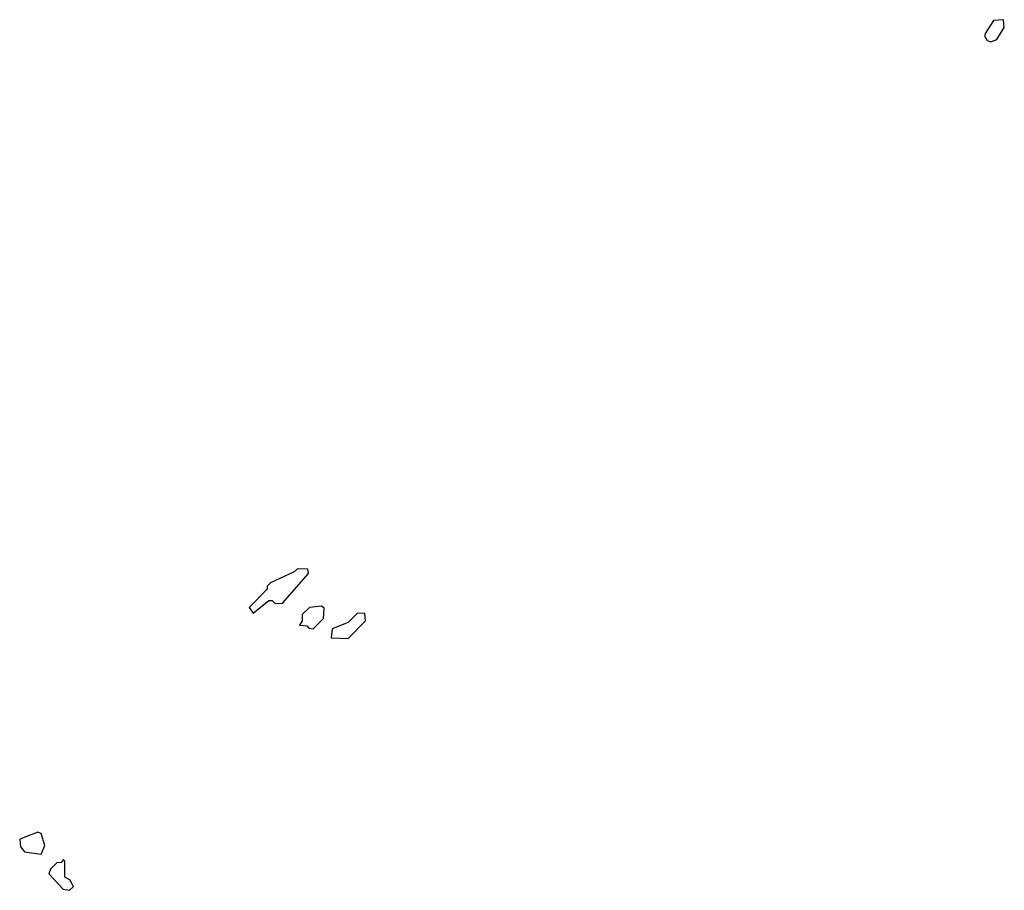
# Model space of a CAD drawing. Extents: x 2219101 to 2444320, y 201258 to 358766.
# Tile 166 of 256: x 2276268 to 2279379, y 344873 to 347626. Entities that reach past the tile are written whole.
import ezdxf

# ---------------------------------------------------------------- set-up
doc = ezdxf.new("R2010")
doc.units = 0

msp = doc.modelspace()

# ---------------------------------------------------------------- linework, layer by layer
at = {"layer": '0CON10XD'}
for points in [[(2279336.4, 347556.4), (2279355, 347563.8), (2279378.8, 347601.2), (2279376, 347626), (2279345, 347623.8), (2279320, 347585), (2279316.7, 347575), (2279325, 347560), (2279336.4, 347556.4)], [(2277005, 345750), (2277055, 345790), (2277065, 345790), (2277075, 345780), (2277098.3, 345781.7), (2277180, 345875), (2277178.3, 345888.3), (2277145, 345890), (2277135, 345880), (2277060, 345845), (2277050, 345835), (2277050, 345825), (2276993, 345767), (2277005, 345750)], [(2277195, 345700), (2277227, 345733), (2277230, 345765), (2277221.7, 345771.7), (2277183, 345767), (2277160, 345745), (2277160, 345725), (2277151.7, 345711.7), (2277175, 345710), (2277181.7, 345701.7), (2277195, 345700)], [(2277305, 345670), (2277360, 345725), (2277358.3, 345748.3), (2277335, 345750), (2277305, 345720), (2277255, 345700), (2277251.7, 345671.7), (2277305, 345670)], [(2276335, 344987.5), (2276346.7, 345015), (2276335, 345053.3), (2276325, 345056.7), (2276267.5, 345035), (2276270.5, 345010.5), (2276282.5, 344995), (2276335, 344987.5)], [(2276425, 344873.3), (2276437.5, 344885), (2276426.4, 344906.4), (2276410, 344915), (2276410, 344965), (2276405, 344970), (2276398.3, 344961.7), (2276385, 344960), (2276365, 344940), (2276360, 344925), (2276405, 344877.5), (2276425, 344873.3)]]:
    msp.add_lwpolyline(points, dxfattribs=at)

doc.saveas('drawing.dxf')
